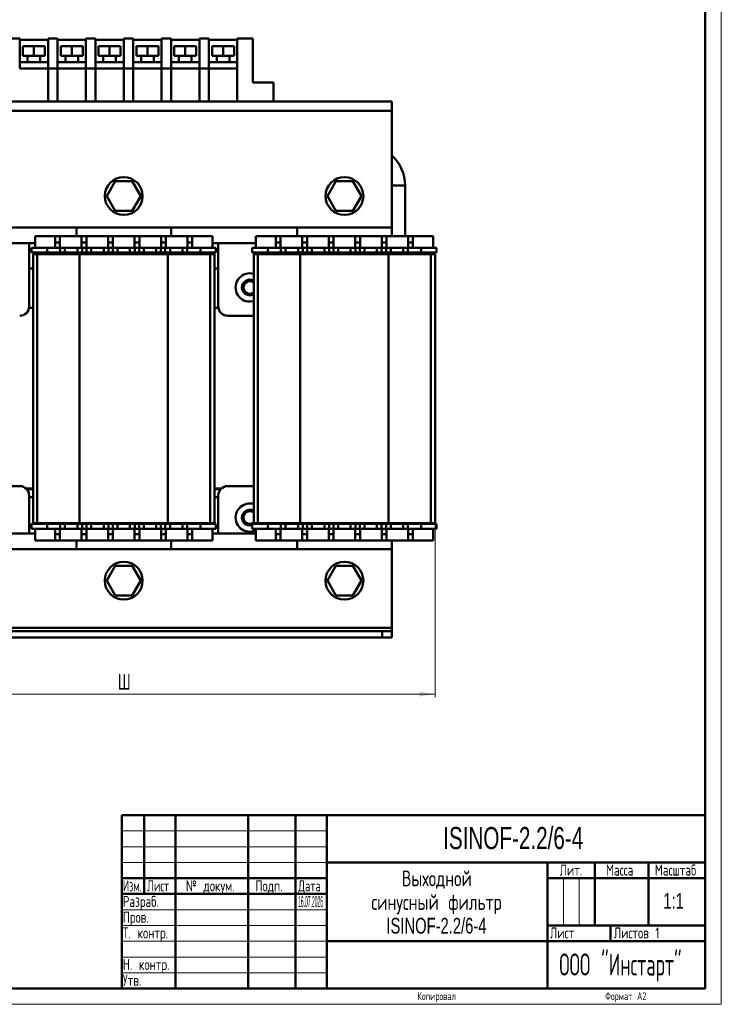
# Model space of a CAD drawing. Header units: millimetres. Extents: x 0 to 423, y 0 to 3302.
# Tile 2 of 4: x 198 to 423, y 0 to 312. Entities that reach past the tile are written whole.
import ezdxf

# ---------------------------------------------------------------- set-up
doc = ezdxf.new("R2010")
doc.units = ezdxf.units.MM
doc.layers.add('ОСЕВЫЕ', color=7, linetype='Continuous')
doc.styles.add('SLDTEXTSTYLE0', font='TXT', dxfattribs={"width": 0.7, "bigfont": 'bigfont'})
doc.styles.add('SLDTEXTSTYLE1', font='TXT', dxfattribs={"width": 0.7})
doc.styles.add('SLDTEXTSTYLE2', font='TXT', dxfattribs={"width": 0.705079, "bigfont": 'bigfont'})
doc.styles.add('SLDTEXTSTYLE3', font='TXT', dxfattribs={"width": 0.648852, "bigfont": 'bigfont'})
doc.styles.add('SLDTEXTSTYLE4', font='TXT', dxfattribs={"width": 0.632021, "bigfont": 'bigfont'})
doc.styles.add('SLDTEXTSTYLE5', font='TXT', dxfattribs={"width": 0.625377, "bigfont": 'bigfont'})
doc.styles.add('SLDTEXTSTYLE6', font='TXT', dxfattribs={"width": 0.574546, "bigfont": 'bigfont'})
doc.styles.add('SLDTEXTSTYLE7', font='TXT', dxfattribs={"width": 0.270509})
doc.dimstyles.new('SLDDIMSTYLE0', dxfattribs={"dimtxt": 5, "dimasz": 5, "dimexe": 0, "dimexo": 0.0625, "dimgap": 1.25, "dimtad": 2, "dimdec": 1, "dimrnd": 1e-09, "dimzin": 12, "dimdsep": 46, "dimtxsty": 'SLDTEXTSTYLE1', "dimsah": 1, "dimcen": 0.09, "dimadec": 0, "dimazin": 3, "dimtfac": 1, "dimtdec": 3, "dimtofl": 0, "dimtmove": 0, "dimatfit": 3, "dimfxl": 0, "dimfrac": 2, "dimtolj": 1, "dimtzin": 12, "dimarcsym": 0})

# ---------------------------------------------------------------- blocks, each defined once
blk = doc.blocks.new('SW_NOTE_0')
at = {"color": 0, "linetype": 'Continuous', "lineweight": 0, "char_height": 5, "attachment_point": 2}
for s, insert, style in [('Выходной', (11.56, 6.43), 'SLDTEXTSTYLE0'), ('синусный фильтр', (11.48, -1.07), 'SLDTEXTSTYLE0'), ('ISINOF-2.2/6-4', (11.46, -8.57), 'SLDTEXTSTYLE1')]:
    blk.add_mtext(s, dxfattribs=dict(at, insert=insert, style=style))
blk = doc.blocks.new('_D_1')
at = {"color": 7, "linetype": 'Continuous', "lineweight": 0}
for p, q in [((131.8, 152.62), (131.8, 97.38)), ((329.3, 152.62), (329.3, 97.38)), ((131.8, 98.38), (329.3, 98.38))]:
    blk.add_line(p, q, dxfattribs=at)
at = {"color": 7, "linetype": 'Continuous', "lineweight": 18}
for points in [[(131.8, 98.38), (136.8, 97.61), (136.8, 99.14)], [(329.3, 98.38), (324.3, 99.14), (324.3, 97.61)]]:
    blk.add_solid(points, dxfattribs=at)
at = {"color": 7, "linetype": 'Continuous', "lineweight": 18, "insert": (228.59, 104.82), "char_height": 5, "attachment_point": 1, "style": 'SLDTEXTSTYLE0'}
blk.add_mtext('Ш', dxfattribs=at)

msp = doc.modelspace()

# ---------------------------------------------------------------- linework, layer by layer
at = {"color": 7, "linetype": 'Continuous', "lineweight": 50}
for p, q in [((415, 5), (415, 589)), ((194.55, 306.38), (197.55, 306.38)), ((197.55, 306.38), (197.55, 296.88)), ((206.55, 286.38), (206.55, 306.38)), ((206.55, 306.38), (209.55, 306.38)), ((209.55, 306.38), (209.55, 296.88)), ((218.55, 286.38), (218.55, 306.38)), ((218.55, 306.38), (221.55, 306.38)), ((221.55, 306.38), (221.55, 296.88)), ((230.55, 286.38), (230.55, 306.38)), ((230.55, 306.38), (233.55, 306.38)), ((233.55, 306.38), (233.55, 296.88)), ((242.55, 306.38), (245.55, 306.38)), ((242.55, 286.38), (242.55, 306.38)), ((245.55, 306.38), (245.55, 296.88)), ((254.55, 286.38), (254.55, 306.38)), ((254.55, 306.38), (257.55, 306.38)), ((257.55, 306.38), (257.55, 296.88)), ((266.55, 306.38), (271.55, 306.38)), ((266.55, 306.38), (266.55, 286.38)), ((271.55, 306.38), (271.55, 292.38)), ((197.55, 305.88), (206.55, 305.88)), ((198.55, 300.88), (198.55, 303.88)), ((198.55, 303.88), (202.05, 303.88)), ((202.05, 303.88), (202.05, 300.88)), ((202.05, 303.88), (205.55, 303.88)), ((205.55, 300.88), (205.55, 303.88)), ((209.55, 305.88), (218.55, 305.88)), ((210.55, 300.88), (210.55, 303.88)), ((210.55, 303.88), (214.05, 303.88)), ((214.05, 303.88), (214.05, 300.88)), ((214.05, 303.88), (217.55, 303.88)), ((217.55, 300.88), (217.55, 303.88)), ((221.55, 305.88), (230.55, 305.88)), ((222.55, 300.88), (222.55, 303.88)), ((222.55, 303.88), (226.05, 303.88)), ((226.05, 303.88), (226.05, 300.88)), ((226.05, 303.88), (229.55, 303.88)), ((229.55, 300.88), (229.55, 303.88)), ((233.55, 305.88), (242.55, 305.88)), ((234.55, 300.88), (234.55, 303.88)), ((234.55, 303.88), (238.05, 303.88)), ((238.05, 303.88), (238.05, 300.88)), ((238.05, 303.88), (241.55, 303.88)), ((241.55, 300.88), (241.55, 303.88)), ((245.55, 305.88), (254.55, 305.88)), ((246.55, 300.88), (246.55, 303.88)), ((246.55, 303.88), (250.05, 303.88)), ((250.05, 303.88), (250.05, 300.88)), ((250.05, 303.88), (253.55, 303.88)), ((253.55, 300.88), (253.55, 303.88)), ((257.55, 305.88), (266.55, 305.88)), ((258.55, 300.88), (258.55, 303.88)), ((258.55, 303.88), (262.05, 303.88)), ((262.05, 303.88), (262.05, 300.88)), ((262.05, 303.88), (265.55, 303.88)), ((265.55, 300.88), (265.55, 303.88)), ((198.55, 300.88), (202.05, 300.88)), ((200.05, 300.88), (200.05, 298.88)), ((202.05, 300.88), (205.55, 300.88)), ((204.05, 298.88), (204.05, 300.88)), ((210.55, 300.88), (214.05, 300.88)), ((212.05, 300.88), (212.05, 298.88)), ((214.05, 300.88), (217.55, 300.88)), ((216.05, 298.88), (216.05, 300.88)), ((222.55, 300.88), (226.05, 300.88)), ((224.05, 300.88), (224.05, 298.88)), ((226.05, 300.88), (229.55, 300.88)), ((228.05, 298.88), (228.05, 300.88)), ((234.55, 300.88), (238.05, 300.88)), ((236.05, 300.88), (236.05, 298.88)), ((236.05, 300.88), (236.05, 298.88)), ((238.05, 300.88), (241.55, 300.88)), ((240.05, 298.88), (240.05, 300.88)), ((240.05, 298.88), (240.05, 300.88)), ((246.55, 300.88), (250.05, 300.88)), ((248.05, 300.88), (248.05, 298.88)), ((250.05, 300.88), (253.55, 300.88)), ((252.05, 298.88), (252.05, 300.88)), ((258.55, 300.88), (262.05, 300.88)), ((260.05, 300.88), (260.05, 298.88)), ((262.05, 300.88), (265.55, 300.88)), ((264.05, 298.88), (264.05, 300.88)), ((197.55, 298.88), (206.55, 298.88)), ((197.55, 296.88), (209.55, 296.88)), ((209.55, 298.88), (218.55, 298.88)), ((209.55, 296.88), (209.55, 286.38)), ((209.55, 296.88), (221.55, 296.88)), ((221.55, 298.88), (230.55, 298.88)), ((221.55, 296.88), (221.55, 286.38)), ((221.55, 296.88), (233.55, 296.88)), ((233.55, 298.88), (242.55, 298.88)), ((233.55, 296.88), (245.55, 296.88)), ((233.55, 296.88), (233.55, 286.38)), ((245.55, 298.88), (254.55, 298.88)), ((245.55, 296.88), (245.55, 286.38)), ((245.55, 296.88), (257.55, 296.88)), ((257.55, 298.88), (266.55, 298.88)), ((257.55, 296.88), (266.55, 296.88)), ((257.55, 296.88), (257.55, 286.38)), ((266.55, 296.88), (266.55, 286.38)), ((271.55, 292.38), (278.05, 292.38)), ((278.05, 292.38), (278.05, 286.38)), ((315.55, 286.38), (145.55, 286.38)), ((209.55, 286.38), (194.55, 286.38)), ((221.55, 286.38), (206.55, 286.38)), ((211.51, 286.38), (211.51, 286.38)), ((216.57, 286.38), (216.57, 286.38)), ((233.55, 286.38), (218.55, 286.38)), ((223.51, 286.38), (223.51, 286.38)), ((228.57, 286.38), (228.57, 286.38)), ((245.55, 286.38), (230.55, 286.38)), ((235.51, 286.38), (235.51, 286.38)), ((240.57, 286.38), (240.57, 286.38)), ((257.55, 286.38), (242.55, 286.38)), ((247.51, 286.38), (247.51, 286.38)), ((252.57, 286.38), (252.57, 286.38)), ((266.55, 286.38), (254.55, 286.38)), ((259.51, 286.38), (259.51, 286.38)), ((264.57, 286.38), (264.57, 286.38)), ((266.55, 286.38), (278.05, 286.38)), ((315.55, 283.38), (315.55, 286.38)), ((315.55, 283.38), (145.55, 283.38)), ((315.55, 246.38), (315.55, 283.38)), ((225.15, 256.38), (227.85, 261.05)), ((227.85, 261.05), (233.25, 261.05)), ((233.25, 261.05), (235.95, 256.38)), ((295.15, 256.38), (297.85, 261.05)), ((297.85, 261.05), (303.25, 261.05)), ((303.25, 261.05), (305.95, 256.38)), ((319.81, 243.63), (319.81, 259.76)), ((227.85, 251.7), (225.15, 256.38)), ((235.95, 256.38), (233.25, 251.7)), ((297.85, 251.7), (295.15, 256.38)), ((305.95, 256.38), (303.25, 251.7)), ((233.25, 251.7), (227.85, 251.7)), ((303.25, 251.7), (297.85, 251.7)), ((145.55, 246.38), (315.55, 246.38)), ((202.44, 243.63), (202.44, 239.97)), ((208.8, 243.63), (202.44, 243.63)), ((208.8, 243.63), (210.3, 243.63)), ((208.8, 241.63), (208.8, 243.63)), ((210.3, 243.63), (210.3, 241.63)), ((217.2, 243.63), (210.3, 243.63)), ((215.55, 243.63), (215.55, 246.38)), ((217.2, 243.63), (218.7, 243.63)), ((217.2, 241.63), (217.2, 243.63)), ((218.7, 243.63), (218.7, 241.63)), ((225.6, 243.63), (218.7, 243.63)), ((225.6, 243.63), (227.1, 243.63)), ((225.6, 241.63), (225.6, 243.63)), ((227.1, 243.63), (227.1, 241.63)), ((234, 243.63), (227.1, 243.63)), ((234, 243.63), (235.5, 243.63)), ((234, 241.63), (234, 243.63)), ((235.5, 243.63), (235.5, 241.63)), ((242.4, 243.63), (235.5, 243.63)), ((242.4, 243.63), (243.9, 243.63)), ((242.4, 241.63), (242.4, 243.63)), ((243.9, 243.63), (243.9, 241.63)), ((250.8, 243.63), (243.9, 243.63)), ((245.55, 246.38), (245.55, 243.63)), ((252.3, 243.63), (250.8, 243.63)), ((250.8, 241.63), (250.8, 243.63)), ((252.3, 243.63), (252.3, 241.63)), ((258.66, 243.63), (252.3, 243.63)), ((258.66, 243.63), (258.66, 239.97)), ((272.44, 243.63), (272.44, 239.97)), ((278.8, 243.63), (272.44, 243.63)), ((278.8, 243.63), (280.3, 243.63)), ((278.8, 241.63), (278.8, 243.63)), ((280.3, 243.63), (280.3, 241.63)), ((287.2, 243.63), (280.3, 243.63)), ((285.55, 243.63), (285.55, 246.38)), ((287.2, 243.63), (288.7, 243.63)), ((287.2, 241.63), (287.2, 243.63)), ((288.7, 243.63), (288.7, 241.63)), ((295.6, 243.63), (288.7, 243.63)), ((295.6, 243.63), (297.1, 243.63)), ((295.6, 241.63), (295.6, 243.63)), ((297.1, 243.63), (297.1, 241.63)), ((304, 243.63), (297.1, 243.63)), ((304, 243.63), (305.5, 243.63)), ((304, 241.63), (304, 243.63)), ((305.5, 243.63), (305.5, 241.63)), ((312.4, 243.63), (305.5, 243.63)), ((312.4, 243.63), (313.9, 243.63)), ((312.4, 241.63), (312.4, 243.63)), ((313.9, 243.63), (313.9, 241.63)), ((320.8, 243.63), (313.9, 243.63)), ((315.55, 246.38), (315.55, 243.63)), ((322.3, 243.63), (320.8, 243.63)), ((320.8, 241.63), (320.8, 243.63)), ((322.3, 243.63), (322.3, 241.63)), ((328.66, 243.63), (322.3, 243.63)), ((328.66, 243.63), (328.66, 239.97)), ((202.44, 241.38), (188.66, 241.38)), ((200.55, 241.38), (200.55, 221.38)), ((210.3, 241.63), (208.8, 241.63)), ((208.8, 241.63), (208.8, 239.97)), ((210.3, 241.63), (210.3, 239.97)), ((217.2, 241.63), (217.2, 239.97)), ((218.7, 241.63), (217.2, 241.63)), ((218.7, 241.63), (218.7, 239.97)), ((227.1, 241.63), (225.6, 241.63)), ((225.6, 241.63), (225.6, 239.97)), ((227.1, 241.63), (227.1, 239.97)), ((235.5, 241.63), (234, 241.63)), ((234, 241.63), (234, 239.97)), ((235.5, 241.63), (235.5, 239.97)), ((243.9, 241.63), (242.4, 241.63)), ((242.4, 241.63), (242.4, 239.97)), ((243.9, 241.63), (243.9, 239.97)), ((252.3, 241.63), (250.8, 241.63)), ((250.8, 241.63), (250.8, 239.97)), ((252.3, 241.63), (252.3, 239.97)), ((272.44, 241.38), (258.66, 241.38)), ((260.55, 221.38), (260.55, 241.38)), ((280.3, 241.63), (278.8, 241.63)), ((278.8, 241.63), (278.8, 239.97)), ((280.3, 241.63), (280.3, 239.97)), ((287.2, 241.63), (287.2, 239.97)), ((288.7, 241.63), (287.2, 241.63)), ((288.7, 241.63), (288.7, 239.97)), ((295.6, 241.63), (295.6, 239.97)), ((297.1, 241.63), (295.6, 241.63)), ((297.1, 241.63), (297.1, 239.97)), ((305.5, 241.63), (304, 241.63)), ((304, 241.63), (304, 239.97)), ((305.5, 241.63), (305.5, 239.97)), ((313.9, 241.63), (312.4, 241.63)), ((312.4, 241.63), (312.4, 239.97)), ((313.9, 241.63), (313.9, 239.97)), ((322.3, 241.63), (320.8, 241.63)), ((320.8, 241.63), (320.8, 239.97)), ((322.3, 241.63), (322.3, 239.97)), ((201.29, 239.97), (201.29, 238.44)), ((201.29, 239.97), (206.25, 239.97)), ((201.29, 238.44), (206.25, 238.44)), ((201.8, 152.63), (201.8, 237.94)), ((203.09, 237.94), (201.8, 237.94)), ((203.09, 152.63), (203.09, 237.94)), ((216.55, 237.94), (203.09, 237.94)), ((206.25, 239.97), (206.25, 238.44)), ((206.25, 239.97), (210.41, 239.97)), ((206.25, 238.44), (210.41, 238.44)), ((210.41, 239.97), (210.41, 238.44)), ((210.41, 239.97), (211.9, 239.97)), ((210.41, 238.44), (211.9, 238.44)), ((210.65, 238.44), (210.65, 237.94)), ((211.9, 238.44), (211.9, 239.97)), ((211.9, 239.97), (215.87, 239.97)), ((215.87, 238.44), (211.9, 238.44)), ((213.42, 237.94), (213.42, 238.44)), ((215.87, 239.97), (215.87, 238.44)), ((215.87, 239.97), (217.36, 239.97)), ((215.87, 238.44), (217.36, 238.44)), ((216.55, 152.63), (216.55, 237.94)), ((244.55, 237.94), (216.55, 237.94)), ((217.36, 239.97), (217.36, 238.44)), ((217.36, 239.97), (218.74, 239.97)), ((217.36, 238.44), (218.74, 238.44)), ((218.74, 239.97), (218.74, 238.44)), ((218.74, 239.97), (220.23, 239.97)), ((218.74, 238.44), (220.23, 238.44)), ((220.23, 238.44), (220.23, 239.97)), ((220.23, 239.97), (224.2, 239.97)), ((224.2, 238.44), (220.23, 238.44)), ((224.2, 239.97), (224.2, 238.44)), ((224.2, 239.97), (225.69, 239.97)), ((224.2, 238.44), (225.69, 238.44)), ((225.69, 239.97), (225.69, 238.44)), ((225.69, 239.97), (227.08, 239.97)), ((225.69, 238.44), (227.08, 238.44)), ((227.08, 239.97), (227.08, 238.44)), ((227.08, 239.97), (228.56, 239.97)), ((227.08, 238.44), (228.56, 238.44)), ((228.56, 238.44), (228.56, 239.97)), ((228.56, 239.97), (232.53, 239.97)), ((232.53, 238.44), (228.56, 238.44)), ((232.53, 239.97), (232.53, 238.44)), ((232.53, 239.97), (234.02, 239.97)), ((232.53, 238.44), (234.02, 238.44)), ((234.02, 239.97), (234.02, 238.44)), ((234.02, 239.97), (235.41, 239.97)), ((234.02, 238.44), (235.41, 238.44)), ((235.41, 239.97), (235.41, 238.44)), ((235.41, 239.97), (236.9, 239.97)), ((235.41, 238.44), (236.9, 238.44)), ((236.9, 238.44), (236.9, 239.97)), ((236.9, 239.97), (240.87, 239.97)), ((240.87, 238.44), (236.9, 238.44)), ((240.87, 239.97), (240.87, 238.44)), ((240.87, 239.97), (242.35, 239.97)), ((240.87, 238.44), (242.35, 238.44)), ((242.35, 239.97), (242.35, 238.44)), ((242.35, 239.97), (243.74, 239.97)), ((242.35, 238.44), (243.74, 238.44)), ((243.74, 239.97), (243.74, 238.44)), ((243.74, 239.97), (245.23, 239.97)), ((243.74, 238.44), (245.23, 238.44)), ((244.55, 152.63), (244.55, 237.94)), ((258.01, 237.94), (244.55, 237.94)), ((245.23, 238.44), (245.23, 239.97)), ((245.23, 239.97), (249.2, 239.97)), ((249.2, 238.44), (245.23, 238.44)), ((247.68, 238.44), (247.68, 237.94)), ((249.2, 239.97), (249.2, 238.44)), ((249.2, 239.97), (250.69, 239.97)), ((249.2, 238.44), (250.69, 238.44)), ((249.7, 237.94), (249.7, 238.44)), ((250.69, 239.97), (250.69, 238.44)), ((250.69, 239.97), (254.85, 239.97)), ((250.69, 238.44), (254.85, 238.44)), ((254.85, 239.97), (254.85, 238.44)), ((254.85, 239.97), (259.81, 239.97)), ((254.85, 238.44), (259.81, 238.44)), ((258.01, 152.63), (258.01, 237.94)), ((259.3, 237.94), (258.01, 237.94)), ((259.3, 152.63), (259.3, 237.94)), ((259.81, 239.97), (259.81, 238.44)), ((271.29, 239.97), (271.29, 238.44)), ((271.29, 239.97), (276.25, 239.97)), ((271.29, 238.44), (276.25, 238.44)), ((271.8, 152.63), (271.8, 237.94)), ((273.09, 237.94), (271.8, 237.94)), ((273.09, 152.63), (273.09, 237.94)), ((286.55, 237.94), (273.09, 237.94)), ((276.25, 239.97), (276.25, 238.44)), ((276.25, 239.97), (280.41, 239.97)), ((276.25, 238.44), (280.41, 238.44)), ((280.41, 239.97), (280.41, 238.44)), ((280.41, 239.97), (281.9, 239.97)), ((280.41, 238.44), (281.9, 238.44)), ((280.55, 238.44), (280.55, 237.94)), ((280.9, 237.94), (280.9, 238.44)), ((281.9, 238.44), (281.9, 239.97)), ((281.9, 239.97), (285.87, 239.97)), ((285.87, 238.44), (281.9, 238.44)), ((283.42, 237.94), (283.42, 238.44)), ((285.87, 239.97), (285.87, 238.44)), ((285.87, 239.97), (287.36, 239.97)), ((285.87, 238.44), (287.36, 238.44)), ((286.55, 152.63), (286.55, 237.94)), ((314.55, 237.94), (286.55, 237.94)), ((287.36, 239.97), (287.36, 238.44)), ((287.36, 239.97), (288.74, 239.97)), ((287.36, 238.44), (288.74, 238.44)), ((288.74, 239.97), (288.74, 238.44)), ((288.74, 239.97), (290.23, 239.97)), ((288.74, 238.44), (290.23, 238.44)), ((290.23, 238.44), (290.23, 239.97)), ((290.23, 239.97), (294.2, 239.97)), ((294.2, 238.44), (290.23, 238.44)), ((294.2, 239.97), (294.2, 238.44)), ((294.2, 239.97), (295.69, 239.97)), ((294.2, 238.44), (295.69, 238.44)), ((295.69, 239.97), (295.69, 238.44)), ((295.69, 239.97), (297.08, 239.97)), ((295.69, 238.44), (297.08, 238.44)), ((297.08, 239.97), (297.08, 238.44)), ((297.08, 239.97), (298.56, 239.97)), ((297.08, 238.44), (298.56, 238.44)), ((298.56, 238.44), (298.56, 239.97)), ((298.56, 239.97), (302.53, 239.97)), ((302.53, 238.44), (298.56, 238.44)), ((302.53, 239.97), (302.53, 238.44)), ((302.53, 239.97), (304.02, 239.97)), ((302.53, 238.44), (304.02, 238.44)), ((304.02, 239.97), (304.02, 238.44)), ((304.02, 239.97), (305.41, 239.97)), ((304.02, 238.44), (305.41, 238.44)), ((305.41, 239.97), (305.41, 238.44)), ((305.41, 239.97), (306.9, 239.97)), ((305.41, 238.44), (306.9, 238.44)), ((306.9, 238.44), (306.9, 239.97)), ((306.9, 239.97), (310.87, 239.97)), ((310.87, 238.44), (306.9, 238.44)), ((310.87, 239.97), (310.87, 238.44)), ((310.87, 239.97), (312.35, 239.97)), ((310.87, 238.44), (312.35, 238.44)), ((312.35, 239.97), (312.35, 238.44)), ((312.35, 239.97), (313.74, 239.97)), ((312.35, 238.44), (313.74, 238.44)), ((313.74, 239.97), (313.74, 238.44)), ((313.74, 239.97), (315.23, 239.97)), ((313.74, 238.44), (315.23, 238.44)), ((314.55, 152.63), (314.55, 237.94)), ((328.01, 237.94), (314.55, 237.94)), ((315.23, 238.44), (315.23, 239.97)), ((315.23, 239.97), (319.2, 239.97)), ((319.2, 238.44), (315.23, 238.44)), ((317.68, 238.44), (317.68, 237.94)), ((319.2, 239.97), (319.2, 238.44)), ((319.2, 239.97), (320.69, 239.97)), ((319.2, 238.44), (320.69, 238.44)), ((319.81, 237.94), (319.81, 238.44)), ((320.69, 239.97), (320.69, 238.44)), ((320.69, 239.97), (324.85, 239.97)), ((320.69, 238.44), (324.85, 238.44)), ((324.85, 239.97), (324.85, 238.44)), ((324.85, 239.97), (329.81, 239.97)), ((324.85, 238.44), (329.81, 238.44)), ((328.01, 152.63), (328.01, 237.94)), ((329.3, 237.94), (328.01, 237.94)), ((329.3, 152.63), (329.3, 237.94)), ((329.81, 239.97), (329.81, 238.44)), ((200.55, 233.38), (201.8, 233.38)), ((259.3, 233.38), (260.55, 233.38)), ((263.55, 218.38), (271.8, 218.38)), ((197.55, 164.38), (189.3, 164.38)), ((201.8, 163.58), (199.59, 163.58)), ((199.78, 163.38), (201.8, 163.38)), ((261.51, 163.58), (259.3, 163.58)), ((259.3, 163.38), (261.31, 163.38)), ((271.8, 164.38), (263.55, 164.38)), ((200.55, 161.38), (200.55, 149.38)), ((260.55, 149.38), (260.55, 161.38)), ((201.29, 150.84), (201.29, 152.38)), ((206.25, 152.38), (201.29, 152.38)), ((201.29, 150.84), (206.25, 150.84)), ((201.8, 152.63), (203.09, 152.63)), ((202.44, 147.13), (202.44, 150.83)), ((208.8, 150.83), (202.44, 150.83)), ((203.09, 152.63), (216.55, 152.63)), ((206.25, 150.84), (206.25, 152.38)), ((210.41, 152.38), (206.25, 152.38)), ((206.25, 150.84), (210.41, 150.84)), ((208.8, 149.13), (208.8, 150.83)), ((210.3, 150.83), (208.8, 150.83)), ((210.3, 149.13), (210.3, 150.83)), ((217.2, 150.83), (210.3, 150.83)), ((210.41, 150.84), (210.41, 152.38)), ((211.9, 152.38), (210.41, 152.38)), ((210.41, 150.84), (211.9, 150.84)), ((211.9, 150.84), (211.9, 152.38)), ((215.87, 152.38), (211.9, 152.38)), ((215.87, 150.84), (211.9, 150.84)), ((213.42, 152.38), (213.42, 152.63)), ((213.42, 150.83), (213.42, 150.84)), ((213.92, 150.83), (217.2, 150.83)), ((215.87, 152.38), (215.87, 150.84)), ((217.36, 152.38), (215.87, 152.38)), ((215.87, 150.84), (217.36, 150.84)), ((216.55, 152.63), (244.55, 152.63)), ((218.7, 150.83), (217.2, 150.83)), ((217.2, 149.13), (217.2, 150.83)), ((217.36, 150.84), (217.36, 152.38)), ((218.74, 152.38), (217.36, 152.38)), ((217.36, 150.84), (218.74, 150.84)), ((218.7, 150.83), (225.6, 150.83)), ((218.7, 149.13), (218.7, 150.83)), ((218.74, 150.84), (218.74, 152.38)), ((220.23, 152.38), (218.74, 152.38)), ((218.74, 150.84), (220.23, 150.84)), ((220.23, 150.84), (220.23, 152.38)), ((224.2, 152.38), (220.23, 152.38)), ((224.2, 150.84), (220.23, 150.84)), ((224.2, 152.38), (224.2, 150.84)), ((225.69, 152.38), (224.2, 152.38)), ((224.2, 150.84), (225.69, 150.84)), ((227.1, 150.83), (225.6, 150.83)), ((225.6, 149.13), (225.6, 150.83)), ((225.69, 150.84), (225.69, 152.38)), ((227.08, 152.38), (225.69, 152.38)), ((225.69, 150.84), (227.08, 150.84)), ((227.08, 150.84), (227.08, 152.38)), ((228.56, 152.38), (227.08, 152.38)), ((227.08, 150.84), (228.56, 150.84)), ((227.1, 150.83), (234, 150.83)), ((227.1, 149.13), (227.1, 150.83)), ((228.56, 150.84), (228.56, 152.38)), ((232.53, 152.38), (228.56, 152.38)), ((232.53, 150.84), (228.56, 150.84)), ((232.53, 152.38), (232.53, 150.84)), ((234.02, 152.38), (232.53, 152.38)), ((232.53, 150.84), (234.02, 150.84)), ((234, 149.13), (234, 150.83)), ((235.5, 150.83), (234, 150.83)), ((234.02, 150.84), (234.02, 152.38)), ((235.41, 152.38), (234.02, 152.38)), ((234.02, 150.84), (235.41, 150.84)), ((235.41, 150.84), (235.41, 152.38)), ((236.9, 152.38), (235.41, 152.38)), ((235.41, 150.84), (236.9, 150.84)), ((235.5, 150.83), (242.4, 150.83)), ((235.5, 149.13), (235.5, 150.83)), ((236.9, 150.84), (236.9, 152.38)), ((240.87, 152.38), (236.9, 152.38)), ((240.87, 150.84), (236.9, 150.84)), ((240.87, 152.38), (240.87, 150.84)), ((242.35, 152.38), (240.87, 152.38)), ((240.87, 150.84), (242.35, 150.84)), ((242.35, 150.84), (242.35, 152.38)), ((243.74, 152.38), (242.35, 152.38)), ((242.35, 150.84), (243.74, 150.84)), ((242.4, 149.13), (242.4, 150.83)), ((243.9, 150.83), (242.4, 150.83)), ((243.74, 150.84), (243.74, 152.38)), ((245.23, 152.38), (243.74, 152.38)), ((243.74, 150.84), (245.23, 150.84)), ((243.9, 150.83), (247.18, 150.83)), ((243.9, 149.13), (243.9, 150.83)), ((250.8, 150.83), (243.9, 150.83)), ((244.55, 152.63), (258.01, 152.63)), ((245.23, 150.84), (245.23, 152.38)), ((249.2, 152.38), (245.23, 152.38)), ((249.2, 150.84), (245.23, 150.84)), ((247.68, 152.63), (247.68, 152.38)), ((247.68, 150.84), (247.68, 150.83)), ((249.2, 152.38), (249.2, 150.84)), ((250.69, 152.38), (249.2, 152.38)), ((249.2, 150.84), (250.69, 150.84)), ((250.69, 152.38), (250.69, 150.84)), ((254.85, 152.38), (250.69, 152.38)), ((250.69, 150.84), (254.85, 150.84)), ((250.8, 149.13), (250.8, 150.83)), ((252.3, 150.83), (250.8, 150.83)), ((252.3, 149.13), (252.3, 150.83)), ((258.66, 150.83), (252.3, 150.83)), ((254.85, 150.84), (254.85, 152.38)), ((259.81, 152.38), (254.85, 152.38)), ((254.85, 150.84), (259.81, 150.84)), ((258.01, 152.63), (259.3, 152.63)), ((258.66, 150.83), (258.66, 147.13)), ((259.81, 150.84), (259.81, 152.38)), ((271.29, 151.99), (270.55, 151.88)), ((271.29, 150.84), (271.29, 152.38)), ((276.25, 152.38), (271.29, 152.38)), ((271.29, 150.84), (276.25, 150.84)), ((271.8, 152.63), (273.09, 152.63)), ((272.44, 147.13), (272.44, 150.83)), ((278.8, 150.83), (272.44, 150.83)), ((273.09, 152.63), (286.55, 152.63)), ((274.69, 152.63), (274.58, 152.38)), ((276.25, 150.84), (276.25, 152.38)), ((280.41, 152.38), (276.25, 152.38)), ((276.25, 150.84), (280.41, 150.84)), ((280.3, 150.83), (278.8, 150.83)), ((278.8, 149.13), (278.8, 150.83)), ((280.3, 149.13), (280.3, 150.83)), ((287.2, 150.83), (280.3, 150.83)), ((280.41, 150.84), (280.41, 152.38)), ((281.9, 152.38), (280.41, 152.38)), ((280.41, 150.84), (281.9, 150.84)), ((280.55, 152.63), (280.55, 152.38)), ((280.55, 150.84), (280.55, 150.83)), ((281.9, 150.84), (281.9, 152.38)), ((285.87, 152.38), (281.9, 152.38)), ((285.87, 150.84), (281.9, 150.84)), ((283.42, 152.38), (283.42, 152.63)), ((283.42, 150.83), (283.42, 150.84)), ((283.92, 150.83), (287.2, 150.83)), ((285.87, 152.38), (285.87, 150.84)), ((287.36, 152.38), (285.87, 152.38)), ((285.87, 150.84), (287.36, 150.84)), ((286.55, 152.63), (314.55, 152.63)), ((287.2, 149.13), (287.2, 150.83)), ((288.7, 150.83), (287.2, 150.83)), ((287.36, 150.84), (287.36, 152.38)), ((288.74, 152.38), (287.36, 152.38)), ((287.36, 150.84), (288.74, 150.84)), ((288.7, 150.83), (295.6, 150.83)), ((288.7, 149.13), (288.7, 150.83)), ((288.74, 150.84), (288.74, 152.38)), ((290.23, 152.38), (288.74, 152.38)), ((288.74, 150.84), (290.23, 150.84)), ((290.23, 150.84), (290.23, 152.38)), ((294.2, 152.38), (290.23, 152.38)), ((294.2, 150.84), (290.23, 150.84)), ((294.2, 152.38), (294.2, 150.84)), ((295.69, 152.38), (294.2, 152.38)), ((294.2, 150.84), (295.69, 150.84)), ((295.6, 149.13), (295.6, 150.83)), ((297.1, 150.83), (295.6, 150.83)), ((295.69, 150.84), (295.69, 152.38)), ((297.08, 152.38), (295.69, 152.38)), ((295.69, 150.84), (297.08, 150.84)), ((297.08, 150.84), (297.08, 152.38)), ((298.56, 152.38), (297.08, 152.38)), ((297.08, 150.84), (298.56, 150.84)), ((297.1, 150.83), (304, 150.83)), ((297.1, 149.13), (297.1, 150.83)), ((298.56, 150.84), (298.56, 152.38)), ((302.53, 152.38), (298.56, 152.38)), ((302.53, 150.84), (298.56, 150.84)), ((302.53, 152.38), (302.53, 150.84)), ((304.02, 152.38), (302.53, 152.38)), ((302.53, 150.84), (304.02, 150.84)), ((305.5, 150.83), (304, 150.83)), ((304, 149.13), (304, 150.83)), ((304.02, 150.84), (304.02, 152.38)), ((305.41, 152.38), (304.02, 152.38)), ((304.02, 150.84), (305.41, 150.84)), ((305.41, 150.84), (305.41, 152.38)), ((306.9, 152.38), (305.41, 152.38)), ((305.41, 150.84), (306.9, 150.84)), ((305.5, 150.83), (312.4, 150.83)), ((305.5, 149.13), (305.5, 150.83)), ((306.9, 150.84), (306.9, 152.38)), ((310.87, 152.38), (306.9, 152.38)), ((310.87, 150.84), (306.9, 150.84)), ((310.87, 152.38), (310.87, 150.84)), ((312.35, 152.38), (310.87, 152.38)), ((310.87, 150.84), (312.35, 150.84)), ((312.35, 150.84), (312.35, 152.38)), ((313.74, 152.38), (312.35, 152.38)), ((312.35, 150.84), (313.74, 150.84)), ((312.4, 149.13), (312.4, 150.83)), ((313.9, 150.83), (312.4, 150.83)), ((313.74, 150.84), (313.74, 152.38)), ((315.23, 152.38), (313.74, 152.38)), ((313.74, 150.84), (315.23, 150.84)), ((313.9, 150.83), (317.18, 150.83)), ((313.9, 149.13), (313.9, 150.83)), ((320.8, 150.83), (313.9, 150.83)), ((314.55, 152.63), (328.01, 152.63)), ((315.23, 150.84), (315.23, 152.38)), ((319.2, 152.38), (315.23, 152.38)), ((319.2, 150.84), (315.23, 150.84)), ((317.68, 152.63), (317.68, 152.38)), ((317.68, 150.84), (317.68, 150.83)), ((319.2, 152.38), (319.2, 150.84)), ((320.69, 152.38), (319.2, 152.38)), ((319.2, 150.84), (320.69, 150.84)), ((320.69, 152.38), (320.69, 150.84)), ((324.85, 152.38), (320.69, 152.38)), ((320.69, 150.84), (324.85, 150.84)), ((322.3, 150.83), (320.8, 150.83)), ((320.8, 149.13), (320.8, 150.83)), ((322.3, 149.13), (322.3, 150.83)), ((328.66, 150.83), (322.3, 150.83)), ((324.85, 150.84), (324.85, 152.38)), ((329.81, 152.38), (324.85, 152.38)), ((324.85, 150.84), (329.81, 150.84)), ((328.01, 152.63), (329.3, 152.63)), ((328.66, 150.83), (328.66, 147.13)), ((329.81, 150.84), (329.81, 152.38)), ((188.66, 149.38), (202.44, 149.38)), ((202.44, 147.13), (208.8, 147.13)), ((208.8, 149.13), (210.3, 149.13)), ((208.8, 147.13), (208.8, 149.13)), ((210.3, 147.13), (208.8, 147.13)), ((210.3, 149.13), (210.3, 147.13)), ((210.3, 147.13), (217.2, 147.13)), ((215.55, 144.38), (215.55, 147.13)), ((217.2, 149.13), (218.7, 149.13)), ((217.2, 147.13), (217.2, 149.13)), ((218.7, 147.13), (217.2, 147.13)), ((218.7, 149.13), (218.7, 147.13)), ((218.7, 147.13), (225.6, 147.13)), ((225.6, 149.13), (227.1, 149.13)), ((225.6, 147.13), (225.6, 149.13)), ((227.1, 147.13), (225.6, 147.13)), ((227.1, 149.13), (227.1, 147.13)), ((227.1, 147.13), (234, 147.13)), ((234, 149.13), (235.5, 149.13)), ((234, 147.13), (234, 149.13)), ((235.5, 147.13), (234, 147.13)), ((235.5, 149.13), (235.5, 147.13)), ((235.5, 147.13), (242.4, 147.13)), ((242.4, 149.13), (243.9, 149.13)), ((242.4, 147.13), (242.4, 149.13)), ((243.9, 147.13), (242.4, 147.13)), ((243.9, 149.13), (243.9, 147.13)), ((243.9, 147.13), (250.8, 147.13)), ((245.55, 147.13), (245.55, 144.38)), ((250.8, 149.13), (252.3, 149.13)), ((250.8, 147.13), (250.8, 149.13)), ((252.3, 147.13), (250.8, 147.13)), ((252.3, 149.13), (252.3, 147.13)), ((252.3, 147.13), (258.66, 147.13)), ((258.66, 149.38), (272.44, 149.38)), ((272.44, 147.13), (278.8, 147.13)), ((278.8, 149.13), (280.3, 149.13)), ((278.8, 147.13), (278.8, 149.13)), ((280.3, 147.13), (278.8, 147.13)), ((280.3, 149.13), (280.3, 147.13)), ((280.3, 147.13), (287.2, 147.13)), ((285.55, 144.38), (285.55, 147.13)), ((287.2, 149.13), (288.7, 149.13)), ((287.2, 147.13), (287.2, 149.13)), ((288.7, 147.13), (287.2, 147.13)), ((288.7, 149.13), (288.7, 147.13)), ((288.7, 147.13), (295.6, 147.13)), ((295.6, 149.13), (297.1, 149.13)), ((295.6, 147.13), (295.6, 149.13)), ((297.1, 147.13), (295.6, 147.13)), ((297.1, 149.13), (297.1, 147.13)), ((297.1, 147.13), (304, 147.13)), ((304, 149.13), (305.5, 149.13)), ((304, 147.13), (304, 149.13)), ((305.5, 147.13), (304, 147.13)), ((305.5, 149.13), (305.5, 147.13)), ((305.5, 147.13), (312.4, 147.13)), ((312.4, 149.13), (313.9, 149.13)), ((312.4, 147.13), (312.4, 149.13)), ((313.9, 147.13), (312.4, 147.13)), ((313.9, 149.13), (313.9, 147.13)), ((313.9, 147.13), (320.8, 147.13)), ((315.55, 147.13), (315.55, 144.38)), ((320.8, 149.13), (322.3, 149.13)), ((320.8, 147.13), (320.8, 149.13)), ((322.3, 147.13), (320.8, 147.13)), ((322.3, 149.13), (322.3, 147.13)), ((322.3, 147.13), (328.66, 147.13)), ((315.55, 144.38), (145.55, 144.38)), ((315.55, 144.38), (315.55, 119.38)), ((225.15, 134.38), (227.85, 139.05)), ((227.85, 139.05), (233.25, 139.05)), ((233.25, 139.05), (235.95, 134.38)), ((295.15, 134.38), (297.85, 139.05)), ((297.85, 139.05), (303.25, 139.05)), ((303.25, 139.05), (305.95, 134.38)), ((227.85, 129.7), (225.15, 134.38)), ((235.95, 134.38), (233.25, 129.7)), ((297.85, 129.7), (295.15, 134.38)), ((305.95, 134.38), (303.25, 129.7)), ((233.25, 129.7), (227.85, 129.7)), ((303.25, 129.7), (297.85, 129.7)), ((145.55, 119.38), (315.55, 119.38)), ((315.55, 119.38), (315.55, 118.38)), ((148.55, 118.38), (312.55, 118.38)), ((312.55, 116.38), (148.55, 116.38)), ((312.55, 118.38), (312.55, 116.38)), ((312.55, 118.38), (315.55, 118.38)), ((312.55, 116.38), (315.55, 116.38)), ((315.55, 118.38), (315.55, 116.38)), ((230, 60), (415, 60)), ((230, 60), (230, 5)), ((237, 35), (237, 60)), ((247, 60), (247, 5)), ((270, 60), (270, 5)), ((285, 60), (285, 5)), ((295, 60), (295, 5)), ((295, 45), (415, 45)), ((365, 45), (365, 5)), ((380, 45), (380, 25)), ((397, 45), (397, 25)), ((230, 40), (295, 40)), ((365, 40), (415, 40)), ((230, 35), (295, 35)), ((365, 25), (415, 25)), ((385, 25), (385, 20)), ((295, 20), (415, 20)), ((20, 5), (415, 5))]:
    msp.add_line(p, q, dxfattribs=at)
at = {"color": 9, "linetype": 'Continuous', "lineweight": 50}
for p, q in [((213.92, 238.44), (213.92, 237.94)), ((247.18, 238.44), (247.18, 237.94)), ((283.92, 238.44), (283.92, 237.94)), ((317.18, 238.44), (317.18, 237.94)), ((201.8, 220.88), (200.51, 220.88)), ((260.59, 220.88), (259.3, 220.88)), ((200.55, 160.88), (201.8, 160.88)), ((259.3, 160.88), (260.55, 160.88)), ((213.92, 152.63), (213.92, 152.38)), ((213.92, 150.84), (213.92, 150.83)), ((247.18, 152.63), (247.18, 152.38)), ((247.18, 150.84), (247.18, 150.83)), ((283.92, 152.63), (283.92, 152.38)), ((283.92, 150.84), (283.92, 150.83)), ((317.18, 152.63), (317.18, 152.38)), ((317.18, 150.84), (317.18, 150.83))]:
    msp.add_line(p, q, dxfattribs=at)
at = {"color": 7, "linetype": 'Continuous', "lineweight": 18}
for p, q in [((230, 55), (295, 55)), ((230, 50), (295, 50)), ((230, 45), (295, 45)), ((370, 40), (370, 25)), ((375, 40), (375, 25)), ((230, 30), (295, 30)), ((230, 25), (295, 25)), ((230, 20), (295, 20)), ((230, 15), (295, 15)), ((230, 10), (295, 10))]:
    msp.add_line(p, q, dxfattribs=at)
at = {"color": 7, "linetype": 'Continuous', "lineweight": 50, "flags": 128}
for points in [[(271.8, 225.21), (271.45, 225.04), (270.55, 224.88)], [(271.8, 223.05), (271.76, 223.04), (270.55, 222.88)], [(272.44, 150.29), (271.76, 150.04), (270.55, 149.88)], [(272.33, 152.63), (272.23, 152.53), (272.05, 152.38)]]:
    msp.add_lwpolyline(points, dxfattribs=at)
at = {"color": 7, "linetype": 'Continuous', "lineweight": 50}
for centre in [(230.55, 256.38), (300.55, 256.38), (230.55, 134.38), (300.55, 134.38)]:
    msp.add_circle(centre, 6, dxfattribs=at)
for centre, radius, start, end in [((307.25, 259.79), 12.56, 359.8893, 48.6262), ((270.55, 227.38), 4.5, 73.8662, 270), ((270.55, 227.38), 2.5, 59.9877, 270), ((270.55, 227.38), 2, 51.3008, 180), ((270.55, 227.38), 2, 180, 308.6992), ((197.55, 221.38), 3, 270, 0), ((263.55, 221.38), 3, 180, 270), ((197.55, 161.38), 3, 0, 90), ((263.55, 161.38), 3, 90, 180), ((270.55, 154.38), 4.5, 73.8662, 270), ((270.55, 154.38), 2.5, 59.9877, 270), ((270.55, 154.38), 2, 51.3008, 308.6992)]:
    msp.add_arc(centre, radius, start, end, dxfattribs=at)
at = {"color": 9, "linetype": 'Continuous', "lineweight": 50}
msp.add_open_spline([(315.55, 259.76), (315.81, 259.76), (316.35, 259.76), (317.28, 259.76), (318.22, 259.76), (318.94, 259.76), (319.4, 259.76), (319.64, 259.76), (319.78, 259.76), (319.8, 259.76), (319.81, 259.76)], degree=3, knots=[0, 0, 0, 0, 0.168838, 0.349991, 0.531144, 0.71263, 0.795634, 0.870832, 0.938466, 1, 1, 1, 1], dxfattribs=at)
at = {"layer": 'ОСЕВЫЕ', "lineweight": 18}
for p in [(420, 594), (0, 0)]:
    msp.add_line(p, (420, 0), dxfattribs=at)

# ---------------------------------------------------------------- block references
at = {"color": 7, "linetype": 'Continuous', "lineweight": 0}
msp.add_blockref('SW_NOTE_0', (318.28, 36), dxfattribs=at)

# ---------------------------------------------------------------- texts
for s, insert, char_height, attachment_point, style in [('ISINOF-2.2/6-4', (354.08, 56.24), 7, 2, 'SLDTEXTSTYLE1'), ('Лит.', (372.41, 44.33), 3.5, 2, 'SLDTEXTSTYLE0'), ('Масса', (387.86, 44.33), 3.5, 2, 'SLDTEXTSTYLE0'), ('Масштаб', (405.59, 44.33), 3.5, 2, 'SLDTEXTSTYLE2'), ('Изм.', (233.27, 39.33), 3.5, 2, 'SLDTEXTSTYLE5'), ('Лист', (241.46, 39.33), 3.5, 2, 'SLDTEXTSTYLE4'), ('№ докум.', (257.99, 39.33), 3.5, 2, 'SLDTEXTSTYLE0'), ('Подп.', (276.63, 39.33), 3.5, 2, 'SLDTEXTSTYLE0'), ('Дата', (289.47, 39.33), 3.5, 2, 'SLDTEXTSTYLE3'), ('Разраб.', (230.25, 34.39), 3.5, 1, 'SLDTEXTSTYLE0'), ('16.07.2026', (289.81, 34.33), 3.5, 2, 'SLDTEXTSTYLE7'), ('1:1', (404.95, 35.31), 5, 2, 'SLDTEXTSTYLE1'), ('Пров.', (230.25, 29.39), 3.5, 1, 'SLDTEXTSTYLE0'), ('Т. контр.', (230.25, 24.39), 3.5, 1, 'SLDTEXTSTYLE0'), ('Лист', (365.75, 24.39), 3.5, 1, 'SLDTEXTSTYLE0'), ('Листов 1', (386, 24.39), 3.5, 1, 'SLDTEXTSTYLE0'), ('ООО "Инстарт"', (388.1, 16.12), 7, 2, 'SLDTEXTSTYLE6'), ('Н. контр.', (230.25, 14.39), 3.5, 1, 'SLDTEXTSTYLE0'), ('Утв.', (230.25, 9.39), 3.5, 1, 'SLDTEXTSTYLE0'), ('Копировал', (329.8, 3.83), 2.5, 2, 'SLDTEXTSTYLE0'), ('Формат А2', (389.79, 3.83), 2.5, 2, 'SLDTEXTSTYLE0')]:
    msp.add_mtext(s, dxfattribs=dict(at, insert=insert, char_height=char_height, attachment_point=attachment_point, style=style))

# ---------------------------------------------------------------- dimensions: what is measured, and where the dimension line sits
at = {"color": 7, "linetype": 'Continuous', "lineweight": 18}
dim = msp.add_linear_dim(base=(329.3, 98.38), p1=(131.8, 152.63), p2=(329.3, 152.63), angle=0, text='Ш', dimstyle='SLDDIMSTYLE0', dxfattribs=at)
dim.commit()
dim.dimension.update_dxf_attribs({"geometry": '_D_1', "text_midpoint": (230.55, 98.38), "dimtype": 160})

doc.saveas('drawing.dxf')
